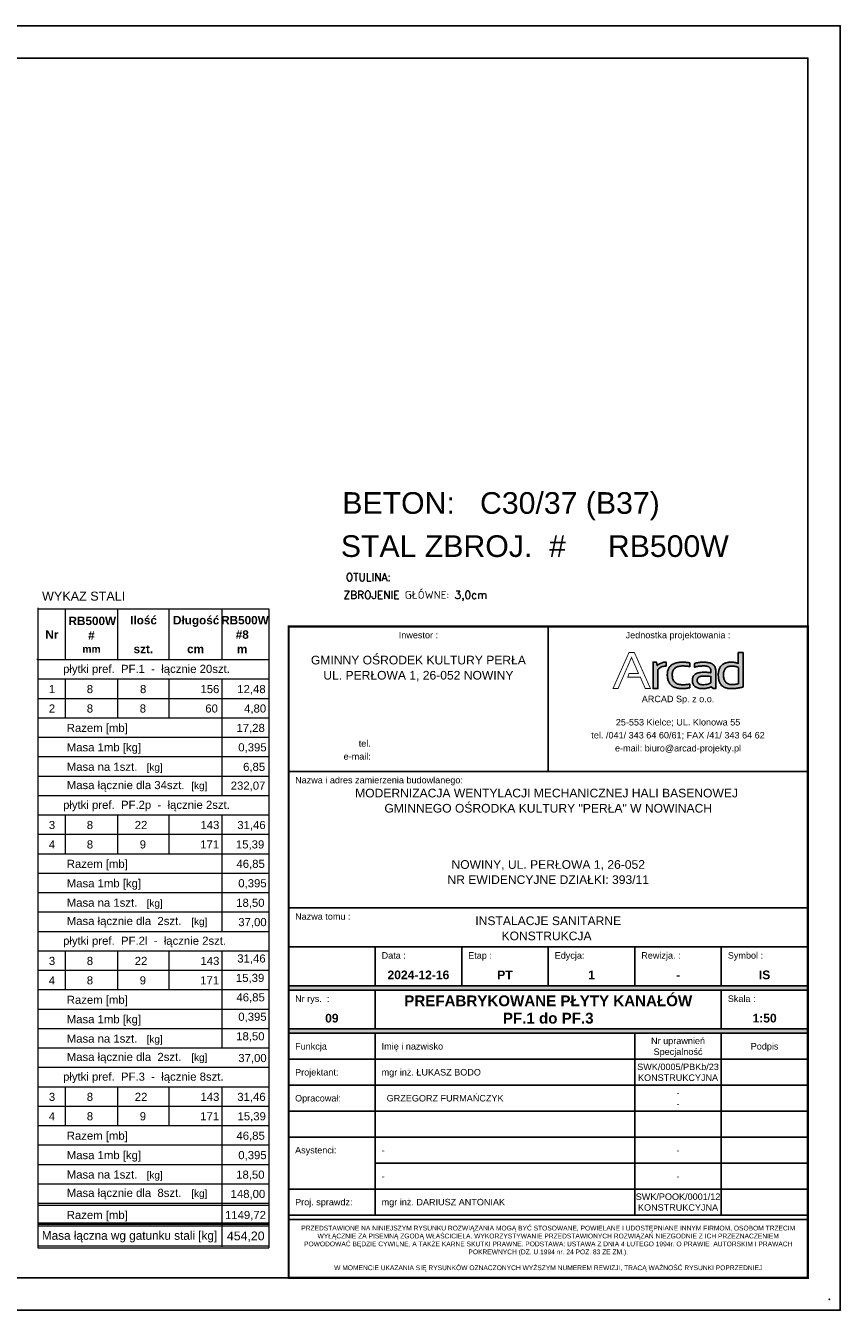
# Model space of a CAD drawing. Header units: centimetres. Extents: x -11084 to 18320, y 2736 to 15778.
# Tile 21 of 28: x 11293 to 11763, y 11155 to 11897. Entities that reach past the tile are written whole.
import ezdxf
from ezdxf.enums import TextEntityAlignment as Align

# ---------------------------------------------------------------- set-up
doc = ezdxf.new("R2010")
doc.units = ezdxf.units.CM
doc.layers.add('2', color=2, linetype='Continuous')
doc.layers.add('7', color=5, linetype='Continuous')
doc.layers.add('zzz---Drawing.Layouts', color=7, linetype='Continuous', lineweight=25)
doc.styles.add('Arial CE', font='arial.ttf')
doc.styles.add('Arial prosty', font='arial.ttf')
doc.styles.add('Arial prosty BOLD', font='arialbd.ttf')
doc.styles.add('O3', font='ROMANS.SHX', dxfattribs={"width": 0.85})
doc.styles.add('WMF-Arial CE60', font='arialbd.ttf')
doc.styles.add('WMF-Arial CE62', font='arialbd.ttf')
doc.styles.add('WMF-Arial CE63', font='arial.ttf')
doc.styles.add('WMF-Arial CE65', font='arial.ttf')

# ---------------------------------------------------------------- blocks, each defined once
blk = doc.blocks.new('zzz---DL.Arcad Logo')
at = {"transparency": 33554687}
h = blk.add_hatch(color=256, dxfattribs=at)
h.dxf.hatch_style = 1
h.paths.add_polyline_path([(104, 44.3), (104.9, 45.2), (106.5, 46.6), (108.2, 47.9), (109.9, 49), (111.8, 49.9), (113.8, 50.7), (115.9, 51.3), (118, 51.7), (120.3, 52), (122.6, 52), (122.6, 61), (122.2, 61), (119.9, 60.9), (117.7, 60.6), (115.6, 60.2), (113.5, 59.7), (111.5, 59), (109.5, 58.1), (107.6, 57.1), (105.8, 56), (104.1, 54.7), (102.4, 53.2), (100.4, 61), (92.7, 61), (92.7, 0), (104, 0)])
h.paths.add_polyline_path([(136.9, 32.8), (137.1, 34.9), (137.4, 36.9), (137.8, 38.8), (138.4, 40.5), (139.1, 42.1), (140, 43.6), (141, 45), (142.2, 46.3), (143.4, 47.4), (144.9, 48.4), (146.5, 49.3), (148.2, 50.1), (150.1, 50.8), (152.1, 51.3), (154.3, 51.7), (156.6, 52), (159, 52.2), (161.7, 52.3), (164.1, 52.2), (166.3, 52.1), (168.5, 51.9), (170.8, 51.7), (173, 51.4), (175.2, 51), (177.5, 50.5), (177.5, 59.3), (176.1, 59.5), (174, 59.9), (171.8, 60.2), (169.6, 60.5), (167.4, 60.7), (165.1, 60.9), (162.8, 61), (160.4, 61), (159.8, 61), (157.2, 60.9), (154.8, 60.8), (152.4, 60.5), (150.1, 60.2), (147.9, 59.8), (145.9, 59.3), (143.9, 58.8), (142, 58.1), (140.3, 57.4), (138.6, 56.5), (137, 55.6), (135.5, 54.6), (134.2, 53.5), (132.9, 52.4), (131.8, 51.1), (130.7, 49.8), (129.7, 48.3), (128.9, 46.8), (128.1, 45.2), (127.4, 43.5), (126.9, 41.8), (126.4, 39.9), (126.1, 38), (125.8, 36), (125.7, 33.9), (125.6, 31.7), (125.6, 31.2), (125.7, 29), (125.9, 26.8), (126.1, 24.7), (126.5, 22.7), (126.9, 20.7), (127.4, 18.9), (128.1, 17.1), (128.8, 15.5), (129.6, 13.9), (130.5, 12.4), (131.5, 11), (132.6, 9.6), (133.8, 8.4), (135.1, 7.2), (136.5, 6.2), (137.9, 5.2), (139.5, 4.3), (141.2, 3.5), (142.9, 2.7), (144.8, 2.1), (146.7, 1.5), (148.8, 1.1), (150.9, 0.7), (153.1, 0.4), (155.5, 0.2), (157.9, 0), (160.4, 0), (161.9, 0), (164.3, 0.1), (166.6, 0.2), (168.8, 0.4), (171, 0.6), (173.2, 0.9), (175.4, 1.3), (177.5, 1.7), (177.5, 10.4), (177.2, 10.4), (175, 9.9), (172.8, 9.6), (170.6, 9.3), (168.3, 9), (166.1, 8.8), (163.8, 8.7), (161.6, 8.7), (160.4, 8.7), (158, 8.8), (155.7, 9.1), (153.6, 9.5), (151.5, 9.9), (149.6, 10.5), (147.9, 11.3), (146.3, 12.1), (144.8, 13.1), (143.4, 14.2), (142.2, 15.3), (141.1, 16.7), (140.1, 18.1), (139.3, 19.7), (138.5, 21.4), (137.9, 23.2), (137.5, 25.1), (137.2, 27.2), (137, 29.4), (136.9, 31.7)])
h.paths.add_polyline_path([(237.5, 41.5), (237.4, 42.8), (237.3, 44.6), (236.9, 46.4), (236.5, 48.1), (235.9, 49.6), (235.1, 51.1), (234.2, 52.5), (233.1, 53.7), (231.9, 54.9), (230.6, 55.9), (229.1, 56.9), (227.4, 57.8), (225.6, 58.5), (223.7, 59.2), (221.6, 59.7), (219.4, 60.2), (217, 60.5), (214.4, 60.8), (211.8, 60.9), (208.9, 61), (208.6, 61), (206.5, 60.9), (204.3, 60.8), (202.1, 60.6), (199.9, 60.4), (197.7, 60.1), (195.4, 59.7), (193.2, 59.2), (190.9, 58.7), (188.7, 58.1), (188.7, 49.4), (189, 49.4), (191.2, 50), (193.5, 50.6), (195.7, 51), (198, 51.4), (200.2, 51.7), (202.4, 52), (204.6, 52.1), (206.8, 52.2), (208.9, 52.3), (209.4, 52.3), (212.3, 52.2), (214.9, 51.9), (217.3, 51.5), (219.4, 50.9), (221.2, 50.2), (222.7, 49.2), (224, 48.2), (224.9, 47), (225.6, 45.6), (226.1, 44), (226.2, 42.3), (226.2, 36.6), (225.3, 36.7), (223.3, 37), (221.3, 37.2), (219.1, 37.4), (216.8, 37.6), (214.4, 37.7), (212, 37.7), (209.5, 37.7), (208.6, 37.7), (205.9, 37.6), (203.4, 37.4), (200.9, 37.1), (198.7, 36.7), (196.6, 36.2), (194.7, 35.5), (192.9, 34.8), (191.2, 33.9), (189.8, 32.9), (188.4, 31.8), (187.3, 30.6), (186.3, 29.3), (185.4, 27.8), (184.7, 26.3), (184.2, 24.6), (183.8, 22.9), (183.6, 21), (183.5, 19), (183.5, 17.7), (183.7, 15.7), (184, 13.8), (184.5, 12), (185.1, 10.3), (185.9, 8.8), (186.9, 7.4), (188, 6.1), (189.2, 4.9), (190.7, 3.9), (192.2, 3), (194, 2.2), (195.9, 1.5), (197.9, 1), (200.1, 0.5), (202.4, 0.2), (204.9, 0.1), (207.6, 0), (207.8, 0), (210.3, 0.1), (212.7, 0.2), (214.9, 0.5), (217.2, 0.9), (219.3, 1.4), (221.4, 1.9), (223.4, 2.6), (225.4, 3.4), (227.2, 4.3), (231.7, 0), (237.5, 0)])
h.paths.add_polyline_path([(198.5, 26.6), (200.1, 27.5), (202, 28.2), (204.2, 28.7), (206.7, 28.9), (209.5, 29), (210.6, 29), (213.2, 29), (215.7, 28.9), (218, 28.8), (220.2, 28.6), (222.3, 28.4), (224.3, 28.2), (226.2, 27.9), (226.2, 13.5), (224.9, 12.6), (223.1, 11.7), (221.3, 10.9), (219.3, 10.2), (217.2, 9.7), (215, 9.3), (212.7, 9), (210.2, 8.8), (207.6, 8.7), (206.2, 8.7), (203.8, 9), (201.7, 9.4), (199.9, 10.1), (198.3, 11.1), (197, 12.2), (196.1, 13.6), (195.3, 15.2), (194.9, 17.1), (194.8, 19.2), (194.9, 21.1), (195.4, 22.8), (196.1, 24.2), (197.2, 25.5)], flags=16)
h.paths.add_polyline_path([(300.8, 83.1), (289.5, 83.1), (289.5, 58.1), (289.2, 58.2), (287.1, 59), (285, 59.6), (282.8, 60.1), (280.6, 60.5), (278.4, 60.8), (276.1, 60.9), (273.8, 61), (272.8, 61), (270.4, 60.9), (268.1, 60.7), (265.9, 60.4), (263.8, 60), (261.9, 59.5), (260, 59), (258.2, 58.3), (256.5, 57.5), (254.9, 56.6), (253.5, 55.7), (252.1, 54.6), (250.8, 53.4), (249.6, 52.1), (248.5, 50.8), (247.6, 49.3), (246.7, 47.8), (246, 46.1), (245.3, 44.3), (244.7, 42.5), (244.3, 40.5), (243.9, 38.5), (243.7, 36.3), (243.5, 34.1), (243.5, 31.7), (243.5, 29.8), (243.6, 27.4), (243.8, 25), (244.1, 22.8), (244.5, 20.7), (245, 18.7), (245.6, 16.8), (246.3, 15), (247, 13.2), (247.9, 11.6), (248.9, 10.1), (249.9, 8.7), (251.1, 7.4), (252.3, 6.3), (253.6, 5.2), (255.1, 4.2), (256.6, 3.3), (258.2, 2.5), (259.9, 1.8), (261.7, 1.3), (263.6, 0.8), (265.6, 0.5), (267.6, 0.2), (269.8, 0), (272.1, 0), (274.5, 0), (277.1, 0.1), (279.6, 0.2), (282, 0.3), (284.3, 0.5), (286.6, 0.8), (288.8, 1.1), (291, 1.4), (293.1, 1.7), (295.1, 2.1), (297.1, 2.6), (299, 3.1), (300.8, 3.7)])
h.paths.add_polyline_path([(255.8, 36.9), (256.1, 38.9), (256.7, 40.9), (257.4, 42.6), (258.2, 44.3), (259.2, 45.7), (260.3, 47), (261.6, 48.2), (263, 49.2), (264.6, 50), (266.3, 50.7), (268.2, 51.3), (270.3, 51.7), (272.5, 51.9), (274.8, 52), (275.3, 52), (277.7, 51.9), (280, 51.7), (282.2, 51.3), (284.4, 50.9), (286.5, 50.3), (288.5, 49.6), (290.4, 48.8), (290.4, 11.5), (288.3, 10.9), (286.3, 10.3), (284.2, 9.9), (281.9, 9.6), (279.7, 9.4), (277.3, 9.2), (274.8, 9.2), (273.8, 9.2), (271.7, 9.4), (269.7, 9.7), (267.9, 10.1), (266.2, 10.7), (264.6, 11.5), (263.2, 12.4), (261.8, 13.5), (260.6, 14.7), (259.5, 16), (258.6, 17.5), (257.8, 19.2), (257.1, 21), (256.5, 23), (256.1, 25.1), (255.7, 27.4), (255.5, 29.8), (255.5, 32.4), (255.5, 34.6)], flags=16)
at = {"const_width": 2}
blk.add_lwpolyline([(49.5, 83.1), (37, 83.1), (0, 0), (11.7, 0), (42.9, 71.9), (59, 34.8), (37.2, 34.8), (34.1, 26.1), (63.3, 26.1), (74.8, 0), (86.7, 0)], close=True, dxfattribs=at)
for points in [[(109.9, 49), (111.8, 49.9), (113.8, 50.7), (115.9, 51.3), (118, 51.7), (120.3, 52), (122.6, 52), (122.6, 61), (122.2, 61), (119.9, 60.9), (117.7, 60.6), (115.6, 60.2), (113.5, 59.7), (111.5, 59), (109.5, 58.1), (107.6, 57.1), (105.8, 56), (104.1, 54.7), (102.4, 53.2), (100.4, 61), (92.7, 61), (92.7, 0), (104, 0), (104, 44.3), (104.9, 45.2), (106.5, 46.6), (108.2, 47.9)], [(144.9, 48.4), (146.5, 49.3), (148.2, 50.1), (150.1, 50.8), (152.1, 51.3), (154.3, 51.7), (156.6, 52), (159, 52.2), (161.6, 52.3), (161.8, 52.3), (164.1, 52.2), (166.3, 52.1), (168.5, 51.9), (170.8, 51.7), (173, 51.4), (175.2, 51), (177.5, 50.5), (177.5, 59.3), (176.1, 59.5), (174, 59.9), (171.8, 60.2), (169.6, 60.5), (167.4, 60.7), (165.1, 60.9), (162.8, 61), (160.4, 61), (159.8, 61), (157.2, 60.9), (154.8, 60.8), (152.4, 60.5), (150.1, 60.2), (147.9, 59.8), (145.9, 59.3), (143.9, 58.8), (142, 58.1), (140.3, 57.4), (138.6, 56.5), (137, 55.6), (135.5, 54.6), (134.2, 53.5), (132.9, 52.4), (131.8, 51.1), (130.7, 49.8), (129.7, 48.3), (128.9, 46.8), (128.1, 45.2), (127.4, 43.5), (126.9, 41.8), (126.4, 39.9), (126.1, 38), (125.8, 36), (125.7, 33.9), (125.6, 31.7), (125.6, 31.2), (125.7, 29), (125.9, 26.8), (126.1, 24.7), (126.5, 22.7), (126.9, 20.7), (127.4, 18.9), (128.1, 17.1), (128.8, 15.5), (129.6, 13.9), (130.5, 12.4), (131.5, 11), (132.6, 9.6), (133.8, 8.4), (135.1, 7.2), (136.5, 6.2), (137.9, 5.2), (139.5, 4.3), (141.2, 3.5), (142.9, 2.7), (144.8, 2.1), (146.7, 1.5), (148.8, 1.1), (150.9, 0.7), (153.1, 0.4), (155.5, 0.2), (157.9, 0), (160.4, 0), (161.9, 0), (164.3, 0.1), (166.6, 0.2), (168.8, 0.4), (171, 0.6), (173.2, 0.9), (175.4, 1.3), (177.5, 1.7), (177.5, 10.4), (177.2, 10.4), (175, 9.9), (172.8, 9.6), (170.6, 9.3), (168.3, 9), (166.1, 8.8), (163.8, 8.7), (161.6, 8.7), (160.4, 8.7), (158, 8.8), (155.7, 9.1), (153.6, 9.5), (151.5, 9.9), (149.6, 10.5), (147.9, 11.3), (146.3, 12.1), (144.8, 13.1), (143.4, 14.2), (142.2, 15.3), (141.1, 16.7), (140.1, 18.1), (139.3, 19.7), (138.5, 21.4), (137.9, 23.2), (137.5, 25.1), (137.2, 27.2), (137, 29.4), (136.9, 31.7), (136.9, 32.8), (137.1, 34.9), (137.4, 36.9), (137.8, 38.8), (138.4, 40.5), (139.1, 42.1), (140, 43.6), (141, 45), (142.2, 46.3), (143.4, 47.4)], [(230.6, 55.9), (229.1, 56.9), (227.4, 57.8), (225.6, 58.5), (223.7, 59.2), (221.6, 59.7), (219.4, 60.2), (217, 60.5), (214.4, 60.8), (211.8, 60.9), (208.9, 61), (208.6, 61), (206.5, 60.9), (204.3, 60.8), (202.1, 60.6), (199.9, 60.4), (197.7, 60.1), (195.4, 59.7), (193.2, 59.2), (190.9, 58.7), (188.7, 58.1), (188.7, 49.4), (189, 49.4), (191.2, 50), (193.5, 50.6), (195.7, 51), (198, 51.4), (200.2, 51.7), (202.4, 52), (204.6, 52.1), (206.8, 52.2), (208.9, 52.3), (209.4, 52.3), (212.3, 52.2), (214.9, 51.9), (217.3, 51.5), (219.4, 50.9), (221.2, 50.2), (222.7, 49.2), (224, 48.2), (224.9, 47), (225.6, 45.6), (226.1, 44), (226.2, 42.3), (226.2, 36.6), (225.3, 36.7), (223.3, 37), (221.3, 37.2), (219.1, 37.4), (216.8, 37.6), (214.4, 37.7), (212, 37.7), (209.5, 37.7), (208.6, 37.7), (205.9, 37.6), (203.4, 37.4), (200.9, 37.1), (198.7, 36.7), (196.6, 36.2), (194.7, 35.5), (192.9, 34.8), (191.2, 33.9), (189.8, 32.9), (188.4, 31.8), (187.3, 30.6), (186.3, 29.3), (185.4, 27.8), (184.7, 26.3), (184.2, 24.6), (183.8, 22.9), (183.6, 21), (183.5, 19), (183.5, 17.7), (183.7, 15.7), (184, 13.8), (184.5, 12), (185.1, 10.3), (185.9, 8.8), (186.9, 7.4), (188, 6.1), (189.2, 4.9), (190.7, 3.9), (192.2, 3), (194, 2.2), (195.9, 1.5), (197.9, 1), (200.1, 0.5), (202.4, 0.2), (204.9, 0.1), (207.6, 0), (207.8, 0), (210.3, 0.1), (212.7, 0.2), (214.9, 0.5), (217.2, 0.9), (219.3, 1.4), (221.4, 1.9), (223.4, 2.6), (225.4, 3.4), (227.2, 4.3), (231.7, 0), (237.5, 0), (237.5, 41.5), (237.4, 42.8), (237.3, 44.6), (236.9, 46.4), (236.5, 48.1), (235.9, 49.6), (235.1, 51.1), (234.2, 52.5), (233.1, 53.7), (231.9, 54.9)], [(300.8, 83.1), (289.5, 83.1), (289.5, 58.1), (289.2, 58.2), (287.1, 59), (285, 59.6), (282.8, 60.1), (280.6, 60.5), (278.4, 60.8), (276.1, 60.9), (273.8, 61), (272.8, 61), (270.4, 60.9), (268.1, 60.7), (265.9, 60.4), (263.8, 60), (261.9, 59.5), (260, 59), (258.2, 58.3), (256.5, 57.5), (254.9, 56.6), (253.5, 55.7), (252.1, 54.6), (250.8, 53.4), (249.6, 52.1), (248.5, 50.8), (247.6, 49.3), (246.7, 47.8), (246, 46.1), (245.3, 44.3), (244.7, 42.5), (244.3, 40.5), (243.9, 38.5), (243.7, 36.3), (243.5, 34.1), (243.5, 31.7), (243.5, 29.8), (243.6, 27.4), (243.8, 25), (244.1, 22.8), (244.5, 20.7), (245, 18.7), (245.6, 16.8), (246.3, 15), (247, 13.2), (247.9, 11.6), (248.9, 10.1), (249.9, 8.7), (251.1, 7.4), (252.3, 6.3), (253.6, 5.2), (255.1, 4.2), (256.6, 3.3), (258.2, 2.5), (259.9, 1.8), (261.7, 1.3), (263.6, 0.8), (265.6, 0.5), (267.6, 0.2), (269.8, 0), (272.1, 0), (274.5, 0), (277.1, 0.1), (279.6, 0.2), (282, 0.3), (284.3, 0.5), (286.6, 0.8), (288.8, 1.1), (291, 1.4), (293.1, 1.7), (295.1, 2.1), (297.1, 2.6), (299, 3.1), (300.8, 3.7)], [(290.4, 48.8), (290.4, 11.5), (290.3, 11.4), (288.3, 10.9), (286.3, 10.3), (284.2, 9.9), (281.9, 9.6), (279.7, 9.4), (277.3, 9.2), (274.8, 9.2), (273.8, 9.2), (271.7, 9.4), (269.7, 9.7), (267.9, 10.1), (266.2, 10.7), (264.6, 11.5), (263.2, 12.4), (261.8, 13.5), (260.6, 14.7), (259.5, 16), (258.6, 17.5), (257.8, 19.2), (257.1, 21), (256.5, 23), (256.1, 25.1), (255.7, 27.4), (255.5, 29.8), (255.5, 32.4), (255.5, 34.6), (255.8, 36.9), (256.1, 38.9), (256.7, 40.9), (257.4, 42.6), (258.2, 44.3), (259.2, 45.7), (260.3, 47), (261.6, 48.2), (263, 49.2), (264.6, 50), (266.3, 50.7), (268.2, 51.3), (270.3, 51.7), (272.5, 51.9), (274.8, 52), (275.3, 52), (277.7, 51.9), (280, 51.7), (282.2, 51.3), (284.4, 50.9), (286.5, 50.3), (288.5, 49.6)], [(222.3, 28.4), (224.3, 28.2), (226.2, 27.9), (226.2, 13.5), (224.9, 12.6), (223.1, 11.7), (221.3, 10.9), (219.3, 10.2), (217.2, 9.7), (215, 9.3), (212.7, 9), (210.2, 8.8), (207.6, 8.7), (206.2, 8.7), (203.8, 9), (201.7, 9.4), (199.9, 10.1), (198.3, 11.1), (197, 12.2), (196.1, 13.6), (195.3, 15.2), (194.9, 17.1), (194.8, 19.2), (194.8, 19.3), (194.9, 21.1), (195.4, 22.8), (196.1, 24.2), (197.2, 25.5), (198.5, 26.6), (200.1, 27.5), (202, 28.2), (204.2, 28.7), (206.7, 28.9), (209.5, 29), (210.6, 29), (213.2, 29), (215.7, 28.9), (218, 28.8), (220.2, 28.6)]]:
    blk.add_lwpolyline(points, close=True)
blk = doc.blocks.new('zzz---DL.Tabela')
h = blk.add_hatch(color=256)
h.dxf.hatch_style = 1
h.paths.add_polyline_path([(-450, 725), (-650, 725), (-850, 725), (-1050, 725), (-1250, 725), (-1250, 715), (-1050, 715), (-250, 715), (-50, 715), (-50, 725), (-250, 725)])
h.paths.add_polyline_path([(-50, 625), (-250, 625), (-1050, 625), (-1250, 625), (-1250, 615), (-1050, 615), (-450, 615), (-250, 615), (-50, 615)])
for p, q in [((-1250, 1555), (-50, 1555)), ((-650, 1220), (-650, 1555)), ((-1250, 1220), (-50, 1220)), ((-1250, 905), (-50, 905)), ((-1250, 815), (-50, 815)), ((-1050, 725), (-1050, 815)), ((-850, 725), (-850, 815)), ((-650, 725), (-650, 815)), ((-450, 725), (-450, 815)), ((-250, 725), (-250, 815)), ((-1250, 725), (-50, 725)), ((-1250, 715), (-50, 715)), ((-1250, 715), (-1250, 259.4)), ((-1050, 625), (-1050, 715)), ((-250, 625), (-250, 715)), ((-50, 625), (-1250, 625)), ((-50, 615), (-1250, 615)), ((-1050, 195), (-1050, 615)), ((-450, 195), (-450, 615)), ((-250, 615), (-250, 195)), ((-50, 555), (-1250, 555)), ((-50, 495), (-1250, 495)), ((-50, 435), (-1250, 435)), ((-50, 375), (-1250, 375)), ((-50, 315), (-1050, 315)), ((-50, 255), (-1250, 255)), ((-50, 255), (-1100, 255)), ((-50, 255), (-1050, 255)), ((-50, 195), (-1250, 195)), ((-50, 195), (-1250, 195)), ((-50, 185), (-1250, 185))]:
    blk.add_line(p, q)
at = {"const_width": 5}
blk.add_lwpolyline([(-1250, 50), (-1250, 1555), (-50, 1555), (-50, 50)], close=True, dxfattribs=at)
blk.add_point((0, 0))
blk.add_blockref('zzz---DL.Arcad Logo', (-500.4, 1411.5))
at = {"style": 'Arial prosty'}
for s, p in [('Jednostka projektowania :', (-350, 1535)), ('Inwestor :', (-950, 1535)), ('ARCAD Sp. z o.o.', (-350, 1387.5)), ('25-553 Kielce; UL. Klonowa 55', (-350, 1333.7)), ('tel. /041/ 343 64 60/61; FAX /41/ 343 64 62', (-350, 1303.7)), ('e-mail: biuro@arcad-projekty.pl', (-350, 1273.7)), ('Nr uprawnień', (-350, 597.5)), ('Podpis', (-150, 585)), ('Specjalność', (-350, 572.5)), ('-', (-350, 345)), ('-', (-350, 285))]:
    blk.add_text(s, height=15, dxfattribs=at).set_placement(p, align=Align.MIDDLE_CENTER)
for s, p in [('tel.', (-1060, 1284.8)), ('e-mail:', (-1060, 1254.8))]:
    blk.add_text(s, height=15, dxfattribs=at).set_placement(p, align=Align.MIDDLE_RIGHT)
for s, p in [('Nazwa i adres zamierzenia budowlanego:', (-1235, 1200)), ('Nazwa tomu :', (-1235, 885)), ('Data :', (-1035, 795)), ('Etap :', (-835, 795)), ('Edycja:', (-635, 795)), ('Rewizja. :', (-435, 795)), ('Symbol :', (-235, 795)), ('Nr rys.  :', (-1235, 695)), ('Skala :', (-235, 695)), ('Funkcja', (-1235, 585)), ('Imię i nazwisko', (-1035, 585)), ('Projektant:', (-1235, 525)), ('Opracował:', (-1235, 465)), ('Asystenci:', (-1235, 345)), ('Proj. sprawdz:', (-1235, 225))]:
    blk.add_text(s, height=15, dxfattribs=at).set_placement(p, align=Align.MIDDLE_LEFT)
at = {"insert": (-650, 117.5), "char_height": 11, "width": 1170, "attachment_point": 5, "style": 'Arial prosty'}
blk.add_mtext('PRZEDSTAWIONE NA NINIEJSZYM RYSUNKU ROZWIĄZANIA MOGĄ BYĆ STOSOWANE, POWIELANE I UDOSTĘPNIANE INNYM FIRMOM, OSOBOM TRZECIM WYŁĄCZNIE ZA PISEMNĄ ZGODĄ WŁAŚCICIELA. WYKORZYSTYWANIE PRZEDSTAWIONYCH ROZWIĄZAŃ NIEZGODNIE Z ICH PRZEZNACZENIEM POWODOWAĆ BĘDZIE CYWILNE, A TAKŻE KARNE SKUTKI PRAWNE. PODSTAWA: USTAWA Z DNIA 4 LUTEGO 1994r. O PRAWIE  AUTORSKIM I PRAWACH POKREWNYCH (DZ. U.1994 nr. 24 POZ. 83 ZE ZM.).\\P\\PW MOMENCIE UKAZANIA SIĘ RYSUNKÓW OZNACZONYCH WYŻSZYM NUMEREM REWIZJI, TRACĄ WAŻNOŚĆ RYSUNKI POPRZEDNIEJ', dxfattribs=at)
at = {"style": 'Arial prosty'}
for tag, p in [('INWESTOR_NAZWA_1', (-950, 1487.3)), ('INWESTOR_NAZWA_2', (-950, 1452.3)), ('INWESTOR_NAZWA_3', (-950, 1417.3)), ('INWESTOR_ADRES_1', (-950, 1382.3)), ('INWESTOR_ADRES_2', (-950, 1347.3)), ('TEMAT_PROJEKTU_1', (-650, 1180)), ('TEMAT_PROJEKTU_2', (-650, 1145)), ('TEMAT_PROJEKTU_3', (-650, 1110)), ('TEMAT_PROJEKTU_4', (-650, 1075)), ('ADRES_PROJEKTU', (-650, 1015)), ('NR_EWID_DZIAŁEK_1', (-650, 980)), ('NR_EWID_DZIAŁEK_2', (-650, 945))]:
    blk.add_attdef(tag, text='', height=20, dxfattribs=at).set_placement(p, align=Align.TOP_CENTER)
for tag, p in [('NR_TEL_INW', (-1040, 1284.8)), ('EMAIL_INW', (-1040, 1254.8)), ('PROJEKTOWAŁ_1', (-1035, 525)), ('OPRACOWAŁ_2', (-1035, 465)), ('OPRACOWAŁ_3', (-1035, 405)), ('ASYSTENT_1', (-1035, 345)), ('ASYSTENT_2', (-1035, 285)), ('SPRAWDZIŁ', (-1035, 225))]:
    blk.add_attdef(tag, text='', height=15, dxfattribs=at).set_placement(p, align=Align.MIDDLE_LEFT)
for tag, height, style, p in [('NAZWA_TOMU_1', 20, 'Arial prosty', (-650, 875)), ('NAZWA_TOMU_2', 20, 'Arial prosty', (-650, 840)), ('DATA', 20, 'Arial prosty BOLD', (-950, 750)), ('ETAP', 20, 'Arial prosty BOLD', (-750, 750)), ('EDYCJA', 20, 'Arial prosty BOLD', (-550, 750)), ('REWIZJA', 20, 'Arial prosty BOLD', (-350, 750)), ('SYMBOL', 20, 'Arial prosty BOLD', (-150, 750)), ('TYTUŁ_RYS_1', 25, 'Arial prosty BOLD', (-650, 690)), ('NR_RYS', 20, 'Arial prosty BOLD', (-1150, 650)), ('TYTUŁ_RYS_2', 25, 'Arial prosty BOLD', (-650, 650)), ('SKALA', 20, 'Arial prosty BOLD', (-150, 650)), ('NR_UPR_PROJ1', 15, 'Arial prosty', (-350, 537.5)), ('SPECJALNOSC_1', 15, 'Arial prosty', (-350, 512.5)), ('NR_UPR_OPRAC1', 15, 'Arial prosty', (-350, 477.5)), ('SPECJALNOSC_2', 15, 'Arial prosty', (-350, 452.5)), ('NR_UPR_OPRAC2', 15, 'Arial prosty', (-350, 417.5)), ('SPECJALNOSC_3', 15, 'Arial prosty', (-350, 392.5)), ('NR_UPR_SPR', 15, 'Arial prosty', (-350, 237.5)), ('SPECJALNOSC_SPR', 15, 'Arial prosty', (-350, 212.5))]:
    blk.add_attdef(tag, text='', height=height, dxfattribs=dict(style=style)).set_placement(p, align=Align.MIDDLE_CENTER)

msp = doc.modelspace()

# ---------------------------------------------------------------- linework, layer by layer
msp.add_lwpolyline([(10713.455063, 11154.688434), (11763.455063, 11154.688434), (11763.455063, 11896.688434), (10713.455063, 11896.688434)], close=True)
at = {"color": 7, "lineweight": 0}
for points in [[(11299.767167, 11560.487913), (11299.767167, 11190.833547)], [(11299.767167, 11559.92358), (11299.767167, 11531.142571)], [(11299.767167, 11559.92358), (11433.351882, 11559.92358)], [(11299.767167, 11559.359246), (11299.767167, 11530.578238)], [(11315.639047, 11559.92358), (11315.639047, 11530.578238)], [(11315.639047, 11559.92358), (11315.639047, 11530.578238)], [(11345.760347, 11559.92358), (11345.760347, 11530.578238)], [(11375.458398, 11559.92358), (11375.458398, 11530.578238)], [(11406.073491, 11559.92358), (11406.073491, 11530.578238)], [(11406.073491, 11559.92358), (11406.073491, 11530.578238)], [(11433.351882, 11559.92358), (11433.351882, 11190.833547)], [(11299.767167, 11531.142571), (11299.767167, 11217.090975)], [(11299.767167, 11530.578238), (11299.202833, 11530.578238)], [(11299.767167, 11530.578238), (11299.767167, 11530.578238)], [(11299.767167, 11530.578238), (11433.351882, 11530.578238)], [(11299.767167, 11530.013904), (11299.767167, 11519.362109)], [(11299.767167, 11519.362109), (11433.351882, 11519.362109)], [(11315.639047, 11519.362109), (11315.639047, 11496.929852)], [(11315.639047, 11519.362109), (11315.639047, 11496.929852)], [(11345.760347, 11519.362109), (11345.760347, 11496.929852)], [(11375.458398, 11519.362109), (11375.458398, 11496.929852)], [(11406.073491, 11519.362109), (11406.073491, 11496.929852)], [(11406.073491, 11519.362109), (11406.073491, 11463.281467)], [(11299.767167, 11508.145981), (11433.351882, 11508.145981)], [(11299.767167, 11507.581647), (11299.767167, 11496.929852)], [(11299.767167, 11496.929852), (11433.351882, 11496.929852)], [(11299.767167, 11496.929852), (11433.351882, 11496.929852)], [(11299.767167, 11496.365519), (11299.767167, 11485.713724)], [(11299.767167, 11485.713724), (11433.351882, 11485.713724)], [(11299.767167, 11485.14939), (11299.767167, 11474.497595)], [(11299.767167, 11474.497595), (11433.351882, 11474.497595)], [(11299.767167, 11473.933262), (11299.767167, 11463.281467)], [(11299.767167, 11463.281467), (11433.351882, 11463.281467)], [(11299.767167, 11462.717133), (11299.767167, 11452.065339)], [(11406.073491, 11463.281467), (11406.073491, 11452.065339)], [(11406.073491, 11463.281467), (11406.073491, 11452.065339)], [(11406.073491, 11463.281467), (11433.351882, 11463.281467)], [(11299.767167, 11452.065339), (11433.351882, 11452.065339)], [(11299.767167, 11451.501005), (11299.767167, 11440.84921)], [(11299.767167, 11440.84921), (11433.351882, 11440.84921)], [(11315.639047, 11440.84921), (11315.639047, 11418.416953)], [(11315.639047, 11440.84921), (11315.639047, 11418.416953)], [(11315.639047, 11440.84921), (11315.639047, 11418.416953)], [(11315.639047, 11440.84921), (11315.639047, 11418.416953)], [(11345.760347, 11440.84921), (11345.760347, 11418.416953)], [(11345.760347, 11440.84921), (11345.760347, 11418.416953)], [(11375.458398, 11440.84921), (11375.458398, 11418.416953)], [(11375.458398, 11440.84921), (11375.458398, 11418.416953)], [(11406.073491, 11440.84921), (11406.073491, 11418.416953)], [(11406.073491, 11440.84921), (11406.073491, 11418.416953)], [(11406.073491, 11440.84921), (11406.073491, 11418.416953)], [(11406.073491, 11440.84921), (11406.073491, 11373.552439)], [(11299.767167, 11429.633082), (11433.351882, 11429.633082)], [(11299.767167, 11429.068748), (11299.767167, 11418.416953)], [(11299.767167, 11418.416953), (11433.351882, 11418.416953)], [(11299.767167, 11418.416953), (11433.351882, 11418.416953)], [(11299.767167, 11417.85262), (11299.767167, 11407.200825)], [(11299.767167, 11407.200825), (11433.351882, 11407.200825)], [(11299.767167, 11395.984696), (11433.351882, 11395.984696)], [(11299.767167, 11384.768568), (11433.351882, 11384.768568)], [(11406.073491, 11384.768568), (11433.351882, 11384.768568)], [(11299.767167, 11373.552439), (11433.351882, 11373.552439)], [(11299.767167, 11362.336311), (11433.351882, 11362.336311)], [(11299.767167, 11362.336311), (11433.351882, 11362.336311)], [(11315.639047, 11362.336311), (11315.639047, 11339.904054)], [(11315.639047, 11362.336311), (11315.639047, 11339.904054)], [(11315.639047, 11362.336311), (11315.639047, 11339.904054)], [(11315.639047, 11362.336311), (11315.639047, 11339.904054)], [(11315.639047, 11362.336311), (11315.639047, 11339.904054)], [(11315.639047, 11362.336311), (11315.639047, 11339.904054)], [(11345.760347, 11362.336311), (11345.760347, 11339.904054)], [(11345.760347, 11362.336311), (11345.760347, 11339.904054)], [(11345.760347, 11362.336311), (11345.760347, 11339.904054)], [(11375.458398, 11362.336311), (11375.458398, 11339.904054)], [(11375.458398, 11362.336311), (11375.458398, 11339.904054)], [(11375.458398, 11362.336311), (11375.458398, 11339.904054)], [(11406.073491, 11362.336311), (11406.073491, 11339.904054)], [(11406.073491, 11362.336311), (11406.073491, 11339.904054)], [(11406.073491, 11362.336311), (11406.073491, 11339.904054)], [(11406.073491, 11362.336311), (11406.073491, 11339.904054)], [(11406.073491, 11362.336311), (11406.073491, 11339.904054)], [(11406.073491, 11362.336311), (11406.073491, 11306.255669)], [(11299.767167, 11351.120183), (11433.351882, 11351.120183)], [(11299.767167, 11339.904054), (11433.351882, 11339.904054)], [(11299.767167, 11339.904054), (11433.351882, 11339.904054)], [(11299.767167, 11328.687926), (11433.351882, 11328.687926)], [(11299.767167, 11317.471797), (11433.351882, 11317.471797)], [(11299.767167, 11306.255669), (11433.351882, 11306.255669)], [(11406.073491, 11306.255669), (11433.351882, 11306.255669)], [(11299.767167, 11295.03954), (11433.351882, 11295.03954)], [(11299.767167, 11283.823412), (11433.351882, 11283.823412)], [(11299.767167, 11283.823412), (11433.351882, 11283.823412)], [(11315.639047, 11283.823412), (11315.639047, 11261.391155)], [(11315.639047, 11283.823412), (11315.639047, 11261.391155)], [(11315.639047, 11283.823412), (11315.639047, 11261.391155)], [(11315.639047, 11283.823412), (11315.639047, 11261.391155)], [(11315.639047, 11283.823412), (11315.639047, 11261.391155)], [(11315.639047, 11283.823412), (11315.639047, 11261.391155)], [(11315.639047, 11283.823412), (11315.639047, 11261.391155)], [(11315.639047, 11283.823412), (11315.639047, 11261.391155)], [(11345.760347, 11283.823412), (11345.760347, 11261.391155)], [(11345.760347, 11283.823412), (11345.760347, 11261.391155)], [(11345.760347, 11283.823412), (11345.760347, 11261.391155)], [(11345.760347, 11283.823412), (11345.760347, 11261.391155)], [(11375.458398, 11283.823412), (11375.458398, 11261.391155)], [(11375.458398, 11283.823412), (11375.458398, 11261.391155)], [(11375.458398, 11283.823412), (11375.458398, 11261.391155)], [(11375.458398, 11283.823412), (11375.458398, 11261.391155)], [(11406.073491, 11283.823412), (11406.073491, 11261.391155)], [(11406.073491, 11283.823412), (11406.073491, 11261.391155)], [(11406.073491, 11283.823412), (11406.073491, 11261.391155)], [(11406.073491, 11283.823412), (11406.073491, 11261.391155)], [(11406.073491, 11283.823412), (11406.073491, 11261.391155)], [(11406.073491, 11283.823412), (11406.073491, 11261.391155)], [(11406.073491, 11283.823412), (11406.073491, 11261.391155)], [(11406.073491, 11283.823412), (11406.073491, 11216.526641)], [(11299.767167, 11272.607283), (11433.351882, 11272.607283)], [(11299.767167, 11261.391155), (11433.351882, 11261.391155)], [(11299.767167, 11261.391155), (11433.351882, 11261.391155)], [(11299.767167, 11250.175027), (11433.351882, 11250.175027)], [(11299.767167, 11238.958898), (11433.351882, 11238.958898)], [(11299.767167, 11227.74277), (11433.351882, 11227.74277)], [(11406.073491, 11227.74277), (11433.351882, 11227.74277)], [(11299.767167, 11216.526641), (11433.351882, 11216.526641)], [(11299.767167, 11216.526641), (11433.351882, 11216.526641)], [(11299.767167, 11215.408624), (11433.351882, 11215.408624)], [(11406.073491, 11216.526641), (11406.073491, 11205.761513)], [(11406.073491, 11216.526641), (11406.073491, 11205.761513)], [(11299.767167, 11205.19718), (11405.509157, 11205.19718)], [(11299.767167, 11205.19718), (11433.351882, 11205.19718)], [(11299.767167, 11205.19718), (11433.351882, 11205.19718)], [(11299.767167, 11204.36709), (11433.351882, 11204.36709)], [(11406.073491, 11205.761513), (11406.073491, 11191.397881)], [(11406.073491, 11205.19718), (11433.351882, 11205.19718)], [(11299.767167, 11203.422814), (11433.351882, 11203.422814)], [(11299.767167, 11191.930998), (11433.351882, 11191.930998)], [(11299.767167, 11190.833547), (11405.509157, 11190.833547)], [(11405.509157, 11190.833547), (11433.351882, 11190.833547)]]:
    msp.add_lwpolyline(points, dxfattribs=at)
at = {"layer": '7', "color": 6}
msp.add_lwpolyline([(10775.955063, 11173.438434), (11744.705063, 11173.438434), (11744.705063, 11877.938434), (10775.955063, 11877.938434)], close=True, dxfattribs=at)

# ---------------------------------------------------------------- block references
at = {"layer": 'zzz---Drawing.Layouts'}
ref = msp.add_blockref('zzz---DL.Tabela', (11757.205063, 11160.938434), dxfattribs=dict(at, xscale=0.25, yscale=0.25, zscale=0.25))
ref.add_attrib('ASYSTENT_4', '-', dxfattribs={"layer": '0', "height": 3.75, "style": 'Arial prosty'}).set_placement((11498.455063, 11232.188434), align=Align.MIDDLE_LEFT)
ref.add_attrib('OPRACOWAŁ_2', '  GRZEGORZ FURMAŃCZYK', dxfattribs={"layer": '0', "height": 3.75, "style": 'Arial prosty'}).set_placement((11498.455063, 11277.188434), align=Align.MIDDLE_LEFT)
ref.add_attrib('NR_RYS', '09', dxfattribs={"layer": '0', "height": 5, "style": 'Arial prosty BOLD'}).set_placement((11469.705063, 11323.438434), align=Align.MIDDLE_CENTER)
ref.add_attrib('SPRAWDZIŁ', 'mgr inż. DARIUSZ ANTONIAK', dxfattribs={"layer": '0', "height": 3.75, "style": 'Arial prosty'}).set_placement((11498.455063, 11217.188434), align=Align.MIDDLE_LEFT)
ref.add_attrib('ASYSTENT_3', '-', dxfattribs={"layer": '0', "height": 3.75, "style": 'Arial prosty'}).set_placement((11498.455063, 11247.188434), align=Align.MIDDLE_LEFT)
ref.add_attrib('NR_UPR_PROJ1', 'SWK/0005/PBKb/23', dxfattribs={"layer": '0', "height": 3.75, "style": 'Arial prosty'}).set_placement((11669.705063, 11295.313434), align=Align.MIDDLE_CENTER)
ref.add_attrib('PROJEKTOWAŁ_1', 'mgr inż. ŁUKASZ BODO', dxfattribs={"layer": '0', "height": 3.75, "style": 'Arial prosty'}).set_placement((11498.455063, 11292.188434), align=Align.MIDDLE_LEFT)
ref.add_attrib('DATA', '2024-12-16', dxfattribs={"layer": '0', "height": 5, "style": 'Arial prosty BOLD'}).set_placement((11519.705063, 11348.438434), align=Align.MIDDLE_CENTER)
ref.add_attrib('REWIZJA', '-', dxfattribs={"layer": '0', "height": 5, "style": 'Arial prosty BOLD'}).set_placement((11669.705063, 11348.438434), align=Align.MIDDLE_CENTER)
ref.add_attrib('SYMBOL', 'IS', dxfattribs={"layer": '0', "height": 5, "style": 'Arial prosty BOLD'}).set_placement((11719.705063, 11348.438434), align=Align.MIDDLE_CENTER)
ref.add_attrib('ETAP', 'PT', dxfattribs={"layer": '0', "height": 5, "style": 'Arial prosty BOLD'}).set_placement((11569.705063, 11348.438434), align=Align.MIDDLE_CENTER)
ref.add_attrib('TYTUŁ_RYS_2', 'PF.1 do PF.3', dxfattribs={"layer": '0', "height": 6.25, "style": 'Arial prosty BOLD'}).set_placement((11594.705063, 11323.438434), align=Align.MIDDLE_CENTER)
ref.add_attrib('TYTUŁ_RYS_1', 'PREFABRYKOWANE PŁYTY KANAŁÓW', dxfattribs={"layer": '0', "height": 6.25, "style": 'Arial prosty BOLD'}).set_placement((11594.705063, 11333.438434), align=Align.MIDDLE_CENTER)
ref.add_attrib('NAZWA_TOMU_2', 'KONSTRUKCJA^I', dxfattribs={"layer": '0', "height": 5, "style": 'Arial prosty'}).set_placement((11594.705063, 11370.938434), align=Align.MIDDLE_CENTER)
ref.add_attrib('NAZWA_TOMU_1', 'INSTALACJE SANITARNE', dxfattribs={"layer": '0', "height": 5, "style": 'Arial prosty'}).set_placement((11594.705063, 11379.688434), align=Align.MIDDLE_CENTER)
ref.add_attrib('NR_EWID_DZIAŁEK_1', 'NR EWIDENCYJNE DZIAŁKI: 393/11', dxfattribs={"layer": '0', "height": 5, "style": 'Arial prosty'}).set_placement((11594.705063, 11405.938434), align=Align.TOP_CENTER)
ref.add_attrib('ADRES_PROJEKTU', 'NOWINY, UL. PERŁOWA 1, 26-052', dxfattribs={"layer": '0', "height": 5, "style": 'Arial prosty'}).set_placement((11594.705063, 11414.688434), align=Align.TOP_CENTER)
ref.add_attrib('TEMAT_PROJEKTU_2', 'GMINNEGO OŚRODKA KULTURY "PERŁA" W NOWINACH', dxfattribs={"layer": '0', "height": 5, "style": 'Arial prosty'}).set_placement((11594.705063, 11447.188434), align=Align.TOP_CENTER)
ref.add_attrib('TEMAT_PROJEKTU_1', 'MODERNIZACJA WENTYLACJI MECHANICZNEJ HALI BASENOWEJ ', dxfattribs={"layer": '0', "height": 5, "style": 'Arial prosty'}).set_placement((11594.705063, 11455.938434), align=Align.TOP_CENTER)
ref.add_attrib('INWESTOR_NAZWA_2', 'UL. PERŁOWA 1, 26-052 NOWINY', dxfattribs={"layer": '0', "height": 5, "style": 'Arial prosty'}).set_placement((11519.705063, 11524.00769), align=Align.TOP_CENTER)
ref.add_attrib('INWESTOR_NAZWA_1', 'GMINNY OŚRODEK KULTURY PERŁA', dxfattribs={"layer": '0', "height": 5, "style": 'Arial prosty'}).set_placement((11519.705063, 11532.75769), align=Align.TOP_CENTER)
ref.add_attrib('SKALA', '1:50', dxfattribs={"layer": '0', "height": 5, "style": 'Arial prosty BOLD'}).set_placement((11719.705063, 11323.438434), align=Align.MIDDLE_CENTER)
ref.add_attrib('EDYCJA', '1', dxfattribs={"layer": '0', "height": 5, "style": 'Arial prosty BOLD'}).set_placement((11619.705063, 11348.438434), align=Align.MIDDLE_CENTER)
ref.add_attrib('SPECJALNOSC_1', 'KONSTRUKCYJNA', dxfattribs={"layer": '0', "height": 3.75, "style": 'Arial prosty'}).set_placement((11669.705063, 11289.063434), align=Align.MIDDLE_CENTER)
ref.add_attrib('NR_UPR_OPRAC1', '-', dxfattribs={"layer": '0', "height": 3.75, "style": 'Arial prosty'}).set_placement((11669.705063, 11280.313434), align=Align.MIDDLE_CENTER)
ref.add_attrib('SPECJALNOSC_2', '-', dxfattribs={"layer": '0', "height": 3.75, "style": 'Arial prosty'}).set_placement((11669.705063, 11274.063434), align=Align.MIDDLE_CENTER)
ref.add_attrib('NR_UPR_SPR', 'SWK/POOK/0001/12', dxfattribs={"layer": '0', "height": 3.75, "style": 'Arial prosty'}).set_placement((11669.705063, 11220.313434), align=Align.MIDDLE_CENTER)
ref.add_attrib('SPECJALNOSC_SPR', 'KONSTRUKCYJNA', dxfattribs={"layer": '0', "height": 3.75, "style": 'Arial prosty'}).set_placement((11669.705063, 11214.063434), align=Align.MIDDLE_CENTER)

# ---------------------------------------------------------------- texts
at = {"color": 7, "lineweight": 0}
for s, height, style, p in [('WYKAZ STALI', 5.204409, 'WMF-Arial CE63', (11302.251777, 11564.602147)), ('RB500W', 4.8532682, 'WMF-Arial CE60', (11317.543672, 11550.470994)), ('Ilość', 4.8532682, 'WMF-Arial CE60', (11353.167225, 11550.894244)), ('Długość', 4.8532682, 'WMF-Arial CE60', (11377.927357, 11550.894244)), ('RB500W', 4.8532682, 'WMF-Arial CE60', (11405.737003, 11550.894244)), ('Nr', 4.8532682, 'WMF-Arial CE60', (11304.178577, 11542.570325)), ('#', 4.853268, 'WMF-Arial CE60', (11328.900884, 11542.147075)), ('#8', 4.8532682, 'WMF-Arial CE60', (11414.164543, 11542.570325)), ('szt.', 4.8532682, 'WMF-Arial CE60', (11355.142392, 11534.246405)), ('mm', 4.2325013, 'WMF-Arial CE62', (11325.585425, 11534.599114)), ('cm', 4.8532682, 'WMF-Arial CE60', (11386.039651, 11534.246405)), ('m', 4.853268, 'WMF-Arial CE60', (11414.86996, 11534.246405)), ('płytki pref.  PF.1  -  łącznie 20szt. ', 4.6839681, 'WMF-Arial CE63', (11314.421, 11522.847422)), ('1', 4.683968, 'WMF-Arial CE63', (11306.18646, 11511.179273)), ('8', 4.683968, 'WMF-Arial CE63', (11328.10414, 11511.179273)), ('8', 4.683968, 'WMF-Arial CE63', (11358.844791, 11511.179273)), ('156', 4.6839681, 'WMF-Arial CE63', (11393.799237, 11511.179273)), ('12,48', 4.6839681, 'WMF-Arial CE63', (11415.067999, 11511.179273)), ('2', 4.683968, 'WMF-Arial CE63', (11306.18646, 11499.963145)), ('8', 4.683968, 'WMF-Arial CE63', (11328.10414, 11499.963145)), ('8', 4.683968, 'WMF-Arial CE63', (11358.697115, 11499.963145)), ('60', 4.6839681, 'WMF-Arial CE63', (11396.575314, 11499.963145)), ('4,80', 4.6839681, 'WMF-Arial CE63', (11419.010686, 11499.963145)), ('Razem [mb]', 4.6839681, 'WMF-Arial CE63', (11316.556088, 11488.747016)), ('17,28', 4.6839681, 'WMF-Arial CE63', (11414.589027, 11488.747016)), ('Masa 1mb [kg]', 4.6839681, 'WMF-Arial CE63', (11316.556088, 11477.530888)), ('0,395', 4.6839681, 'WMF-Arial CE63', (11415.645919, 11477.530888)), ('Masa na 1szt. ', 4.6839681, 'WMF-Arial CE63', (11316.556088, 11466.31476)), (' [kg]', 4.1196346, 'WMF-Arial CE65', (11361.087069, 11466.31476)), ('6,85', 4.6839681, 'WMF-Arial CE63', (11418.425299, 11466.244218)), ('Masa łącznie dla 34szt. ', 4.6839681, 'WMF-Arial CE63', (11316.556088, 11455.731009)), (' [kg]', 4.1196346, 'WMF-Arial CE65', (11386.881046, 11455.731009)), ('232,07', 4.6839681, 'WMF-Arial CE63', (11411.272675, 11455.405599)), ('płytki pref.  PF.2p  -  łącznie 2szt. ', 4.6839681, 'WMF-Arial CE63', (11314.421, 11444.334523)), ('3', 4.683968, 'WMF-Arial CE63', (11306.18646, 11432.666374)), ('8', 4.683968, 'WMF-Arial CE63', (11328.10414, 11432.666374)), ('22', 4.6839681, 'WMF-Arial CE63', (11355.817776, 11432.666374)), ('143', 4.6839681, 'WMF-Arial CE63', (11393.799237, 11432.666374)), ('31,46', 4.6839681, 'WMF-Arial CE63', (11415.067999, 11432.666374)), ('4', 4.683968, 'WMF-Arial CE63', (11306.18646, 11421.450246)), ('8', 4.683968, 'WMF-Arial CE63', (11328.10414, 11421.450246)), ('9', 4.683968, 'WMF-Arial CE63', (11358.697115, 11421.450246)), ('171', 4.6839681, 'WMF-Arial CE63', (11393.644344, 11421.450246)), ('15,39', 4.6839681, 'WMF-Arial CE63', (11414.276721, 11421.450246)), ('Razem [mb]', 4.6839681, 'WMF-Arial CE63', (11316.556088, 11410.234117)), ('46,85', 4.6839681, 'WMF-Arial CE63', (11414.589027, 11410.234117)), ('Masa 1mb [kg]', 4.6839681, 'WMF-Arial CE63', (11316.556088, 11399.017989)), ('0,395', 4.6839681, 'WMF-Arial CE63', (11415.645919, 11399.017989)), ('Masa na 1szt. ', 4.6839681, 'WMF-Arial CE63', (11316.556088, 11387.80186)), (' [kg]', 4.1196346, 'WMF-Arial CE65', (11361.087069, 11387.80186)), ('18,50', 4.6839681, 'WMF-Arial CE63', (11414.432933, 11387.731319)), ('Masa łącznie dla  2szt. ', 4.6839681, 'WMF-Arial CE63', (11316.556088, 11377.21811)), (' [kg]', 4.1196346, 'WMF-Arial CE65', (11386.881046, 11377.21811)), ('37,00', 4.6839681, 'WMF-Arial CE63', (11415.645919, 11376.585732)), ('płytki pref.  PF.2l  -  łącznie 2szt. ', 4.6839681, 'WMF-Arial CE63', (11314.421, 11365.821624)), ('31,46', 4.6839681, 'WMF-Arial CE63', (11415.067999, 11355.564554)), ('3', 4.683968, 'WMF-Arial CE63', (11306.18646, 11354.153475)), ('8', 4.683968, 'WMF-Arial CE63', (11328.10414, 11354.153475)), ('22', 4.6839681, 'WMF-Arial CE63', (11355.817776, 11354.153475)), ('143', 4.6839681, 'WMF-Arial CE63', (11393.799237, 11354.153475)), ('4', 4.683968, 'WMF-Arial CE63', (11306.18646, 11342.937347)), ('8', 4.683968, 'WMF-Arial CE63', (11328.10414, 11342.937347)), ('9', 4.683968, 'WMF-Arial CE63', (11358.697115, 11342.937347)), ('171', 4.6839681, 'WMF-Arial CE63', (11393.644344, 11342.937347)), ('15,39', 4.6839681, 'WMF-Arial CE63', (11414.276721, 11344.348426)), ('46,85', 4.6839681, 'WMF-Arial CE63', (11414.589027, 11333.132298)), ('Razem [mb]', 4.6839681, 'WMF-Arial CE63', (11316.556088, 11331.721218)), ('Masa 1mb [kg]', 4.6839681, 'WMF-Arial CE63', (11316.556088, 11320.50509)), ('0,395', 4.6839681, 'WMF-Arial CE63', (11415.645919, 11321.916169)), ('Masa na 1szt. ', 4.6839681, 'WMF-Arial CE63', (11316.556088, 11309.288961)), (' [kg]', 4.1196346, 'WMF-Arial CE65', (11361.087069, 11309.288961)), ('18,50', 4.6839681, 'WMF-Arial CE63', (11414.432933, 11310.629499)), ('Masa łącznie dla  2szt. ', 4.6839681, 'WMF-Arial CE63', (11316.556088, 11298.705211)), (' [kg]', 4.1196346, 'WMF-Arial CE65', (11386.881046, 11298.705211)), ('37,00', 4.6839681, 'WMF-Arial CE63', (11415.645919, 11298.072833)), ('płytki pref.  PF.3  -  łącznie 8szt. ', 4.6839681, 'WMF-Arial CE63', (11314.421, 11287.308725)), ('3', 4.683968, 'WMF-Arial CE63', (11306.18646, 11275.640576)), ('8', 4.683968, 'WMF-Arial CE63', (11328.10414, 11275.640576)), ('22', 4.6839681, 'WMF-Arial CE63', (11355.817776, 11275.640576)), ('143', 4.6839681, 'WMF-Arial CE63', (11393.799237, 11275.640576)), ('31,46', 4.6839681, 'WMF-Arial CE63', (11415.067999, 11275.640576)), ('4', 4.683968, 'WMF-Arial CE63', (11306.18646, 11264.424448)), ('8', 4.683968, 'WMF-Arial CE63', (11328.10414, 11264.424448)), ('9', 4.683968, 'WMF-Arial CE63', (11358.697115, 11264.424448)), ('171', 4.6839681, 'WMF-Arial CE63', (11393.644344, 11264.424448)), ('15,39', 4.6839681, 'WMF-Arial CE63', (11415.188278, 11264.424448)), ('Razem [mb]', 4.6839681, 'WMF-Arial CE63', (11316.556088, 11253.208319)), ('46,85', 4.6839681, 'WMF-Arial CE63', (11414.589027, 11253.208319)), ('Masa 1mb [kg]', 4.6839681, 'WMF-Arial CE63', (11316.556088, 11241.992191)), ('0,395', 4.6839681, 'WMF-Arial CE63', (11415.645919, 11241.992191)), ('Masa na 1szt. ', 4.6839681, 'WMF-Arial CE63', (11316.556088, 11230.776062)), (' [kg]', 4.1196346, 'WMF-Arial CE65', (11361.087069, 11230.776062)), ('18,50', 4.6839681, 'WMF-Arial CE63', (11414.432933, 11230.705521)), ('Masa łącznie dla  8szt. ', 4.6839681, 'WMF-Arial CE63', (11316.556088, 11220.192312)), (' [kg]', 4.1196346, 'WMF-Arial CE65', (11386.881046, 11220.192312)), ('148,00', 4.6839681, 'WMF-Arial CE63', (11411.211641, 11219.559934)), ('Razem [mb]', 4.6839681, 'WMF-Arial CE63', (11316.556088, 11207.400383)), ('1149,72', 4.6839681, 'WMF-Arial CE63', (11407.960829, 11207.400383)), ('454,20', 5.1, 'Arial CE', (11409.046632, 11195.09703))]:
    msp.add_text(s, height=height, dxfattribs=dict(at, style=style)).set_placement(p)
at = {"color": 7, "lineweight": 0, "style": 'WMF-Arial CE63', "width": 0.97}
msp.add_text('Masa łączna wg gatunku stali [kg]', height=5, dxfattribs=at).set_placement((11302.165176, 11195.418815))
at = {"layer": '2', "style": 'O3'}
for s, p in [('OTULINA: ', (11477.690301, 11575.905941)), ('ZBROJENIE GŁÓWNE: 3,0cm', (11476.349342, 11565.668911))]:
    msp.add_text(s, height=4.5, dxfattribs=at).set_placement(p)
at = {"layer": '7', "style": 'Arial CE'}
for s, p in [('BETON:   C30/37 (B37)', (11475.734276, 11614.7535)), ('STAL ZBROJ.  #     RB500W', (11474.893032, 11589.833466))]:
    msp.add_text(s, height=12.5, dxfattribs=at).set_placement(p)

doc.saveas('drawing.dxf')
